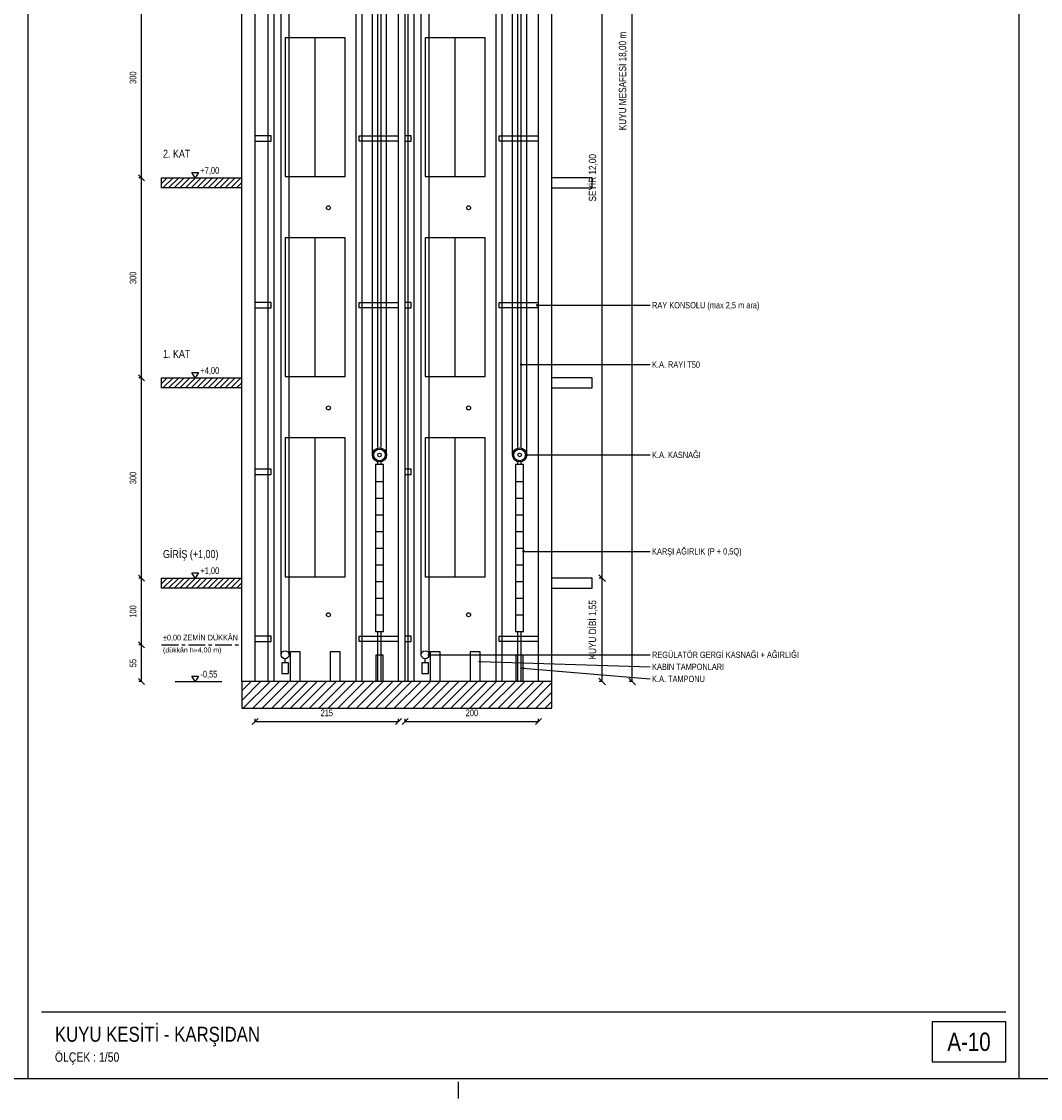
# Model space of a CAD drawing. Header units: centimetres. Extents: x 0 to 15445, y -30 to 2970.
# Tile 22 of 34: x 11795 to 13322, y -30 to 1584. Entities that reach past the tile are written whole.
import ezdxf
from ezdxf.enums import TextEntityAlignment as Align

# ---------------------------------------------------------------- set-up
doc = ezdxf.new("R2010")
doc.units = ezdxf.units.CM
doc.linetypes.add('CENTER', pattern=[40, 25, -5, 5, -5])
for name, color, linetype in [('ASN-ANTET', 4, 'CONTINUOUS'), ('ASN-BASLIK', 5, 'CONTINUOUS'), ('ASN-CERCEVE', 7, 'CONTINUOUS'), ('ASN-DUVAR', 7, 'CONTINUOUS'), ('ASN-EKSEN', 8, 'CENTER'), ('ASN-HALAT', 6, 'CONTINUOUS'), ('ASN-KA', 30, 'CONTINUOUS'), ('ASN-KAPI', 3, 'CONTINUOUS'), ('ASN-KOT', 2, 'CONTINUOUS'), ('ASN-MOTOR', 6, 'CONTINUOUS'), ('ASN-OLCU', 3, 'CONTINUOUS'), ('ASN-RAY', 1, 'CONTINUOUS'), ('ASN-TARAMA', 8, 'CONTINUOUS'), ('ASN-YAZI', 4, 'CONTINUOUS'), ('ASN-YUK', 1, 'CONTINUOUS')]:
    doc.layers.add(name, color=color, linetype=linetype)
doc.styles.get("Standard").update_dxf_attribs({"font": 'arial.ttf', "width": 0.8})

msp = doc.modelspace()

# ---------------------------------------------------------------- linework, layer by layer
at = {"layer": 'ASN-ANTET'}
msp.add_line((11825, 100), (13270, 100), dxfattribs=at)
msp.add_lwpolyline([(13160, 25), (13270, 25), (13270, 85), (13160, 85)], close=True, dxfattribs=at)
at = {"layer": 'ASN-CERCEVE'}
for p, q in [((11805, 0), (11805, 2970)), ((13290, 0), (13290, 2970))]:
    msp.add_line(p, q, dxfattribs=at)
for points in [[(0, 0), (15445, 0), (15445, 2970), (0, 2970)], [(100, 0), (15420, 0), (15420, 2970), (100, 2970)]]:
    msp.add_lwpolyline(points, close=True, dxfattribs=at)
at = {"layer": 'ASN-DUVAR'}
for p, q in [((12125, 595), (12125, 2395)), ((12145, 595), (12145, 2395)), ((12360, 595), (12360, 2395)), ((12370, 595), (12370, 2395)), ((12570, 595), (12570, 2395)), ((12590, 595), (12590, 2395))]:
    msp.add_line(p, q, dxfattribs=at)
for points in [[(12125, 1335), (12005, 1335), (12005, 1350), (12125, 1350)], [(12590, 1335), (12650, 1335), (12650, 1350), (12590, 1350)], [(12125, 1035), (12005, 1035), (12005, 1050), (12125, 1050)], [(12590, 1035), (12650, 1035), (12650, 1050), (12590, 1050)], [(12125, 735), (12005, 735), (12005, 750), (12125, 750)], [(12590, 735), (12650, 735), (12650, 750), (12590, 750)]]:
    msp.add_lwpolyline(points, dxfattribs=at)
msp.add_lwpolyline([(12125, 555), (12590, 555), (12590, 595), (12125, 595)], close=True, dxfattribs=at)
at = {"layer": 'ASN-EKSEN'}
for p, q in [((12005, 650), (12120, 650)), ((12450, -30), (12450, -5))]:
    msp.add_line(p, q, dxfattribs=at)
at = {"layer": 'ASN-HALAT'}
for p, q in [((12320.9, 934.6), (12320.9, 2344)), ((12530.9, 934.6), (12530.9, 2344)), ((12342.1, 934.6), (12342.1, 2305)), ((12552.1, 934.6), (12552.1, 2305)), ((12196, 635), (12196, 1930)), ((12406, 635), (12406, 1930)), ((12184, 635), (12184, 1914)), ((12394, 635), (12394, 1914))]:
    msp.add_line(p, q, dxfattribs=at)
at = {"layer": 'ASN-KA'}
for p, q in [((12325.5, 895), (12337.5, 895)), ((12535.5, 895), (12547.5, 895)), ((12325.5, 870), (12337.5, 870)), ((12535.5, 870), (12547.5, 870)), ((12325.5, 845), (12337.5, 845)), ((12535.5, 845), (12547.5, 845)), ((12325.5, 820), (12337.5, 820)), ((12535.5, 820), (12547.5, 820)), ((12325.5, 795), (12337.5, 795)), ((12535.5, 795), (12547.5, 795)), ((12325.5, 770), (12337.5, 770)), ((12535.5, 770), (12547.5, 770)), ((12325.5, 745), (12337.5, 745)), ((12535.5, 745), (12547.5, 745)), ((12325.5, 720), (12337.5, 720)), ((12535.5, 720), (12547.5, 720)), ((12325.5, 695), (12337.5, 695)), ((12535.5, 695), (12547.5, 695))]:
    msp.add_line(p, q, dxfattribs=at)
for points in [[(12325.5, 670), (12337.5, 670), (12337.5, 920), (12325.5, 920)], [(12535.5, 670), (12547.5, 670), (12547.5, 920), (12535.5, 920)]]:
    msp.add_lwpolyline(points, close=True, dxfattribs=at)
at = {"layer": 'ASN-KAPI'}
for p, q in [((12235, 1352), (12235, 1560)), ((12445, 1352), (12445, 1560)), ((12235, 1052), (12235, 1260)), ((12445, 1052), (12445, 1260)), ((12235, 752), (12235, 960)), ((12445, 752), (12445, 960))]:
    msp.add_line(p, q, dxfattribs=at)
for points in [[(12190, 1352), (12280, 1352), (12280, 1560), (12190, 1560)], [(12400, 1352), (12490, 1352), (12490, 1560), (12400, 1560)], [(12190, 1052), (12280, 1052), (12280, 1260), (12190, 1260)], [(12400, 1052), (12490, 1052), (12490, 1260), (12400, 1260)], [(12190, 752), (12280, 752), (12280, 960), (12190, 960)], [(12400, 752), (12490, 752), (12490, 960), (12400, 960)]]:
    msp.add_lwpolyline(points, close=True, dxfattribs=at)
at = {"layer": 'ASN-KOT'}
for p, q in [((12025, 1350), (12095, 1350)), ((12025, 1050), (12095, 1050)), ((12025, 750), (12095, 750)), ((12025, 595), (12095, 595))]:
    msp.add_line(p, q, dxfattribs=at)
for points in [[(12055, 1350), (12050, 1358), (12060, 1358)], [(12055, 1050), (12050, 1058), (12060, 1058)], [(12055, 750), (12050, 758), (12060, 758)], [(12055, 595), (12050, 603), (12060, 603)]]:
    msp.add_lwpolyline(points, close=True, dxfattribs=at)
at = {"layer": 'ASN-MOTOR'}
for p, q in [((12190, 623), (12190, 629)), ((12400, 623), (12400, 629))]:
    msp.add_line(p, q, dxfattribs=at)
for points in [[(12185, 607), (12195, 607), (12195, 623), (12185, 623)], [(12395, 607), (12405, 607), (12405, 623), (12395, 623)]]:
    msp.add_lwpolyline(points, close=True, dxfattribs=at)
for centre, radius in [((12255, 1305), 3), ((12465, 1305), 3), ((12255, 1005), 3), ((12465, 1005), 3), ((12331.5, 934.6), 10.6), ((12331.5, 934.6), 8.69), ((12331.5, 934.6), 2.65), ((12541.5, 934.6), 10.6), ((12541.5, 934.6), 8.69), ((12541.5, 934.6), 2.65), ((12255, 695), 3), ((12465, 695), 3), ((12190, 635), 6), ((12400, 635), 6)]:
    msp.add_circle(centre, radius, dxfattribs=at)
at = {"layer": 'ASN-OLCU'}
for p, q in [((12710, 595), (12710, 2395)), ((12665, 750), (12665, 1950)), ((11975, 1350), (11975, 1650)), ((11979.5, 1345.5), (11970.5, 1354.5)), ((11979.5, 1345.5), (11970.5, 1354.5)), ((11975, 1350), (11971, 1350)), ((11975, 1350), (11971, 1350)), ((11975, 1050), (11975, 1350)), ((11979.5, 1045.5), (11970.5, 1054.5)), ((11979.5, 1045.5), (11970.5, 1054.5)), ((11975, 1050), (11971, 1050)), ((11975, 1050), (11971, 1050)), ((11975, 750), (11975, 1050)), ((11979.5, 745.5), (11970.5, 754.5)), ((11979.5, 745.5), (11970.5, 754.5)), ((11975, 750), (11971, 750)), ((11975, 750), (11971, 750)), ((11975, 650), (11975, 750)), ((12670, 745.1), (12660, 755)), ((12670, 745.1), (12660, 755)), ((12665, 750), (12660.6, 750)), ((12665, 750), (12660.6, 750)), ((12665, 595), (12665, 750)), ((11979.5, 645.5), (11970.5, 654.5)), ((11979.5, 645.5), (11970.5, 654.5)), ((11975, 650), (11971, 650)), ((11975, 650), (11971, 650)), ((11975, 595), (11975, 650)), ((11979.5, 590.5), (11970.5, 599.5)), ((12670, 590.1), (12660, 600)), ((12715, 590.1), (12705, 600)), ((11975, 595), (11971, 595)), ((12665, 595), (12660.6, 595)), ((12710, 595), (12705.6, 595)), ((12140.5, 530.5), (12149.5, 539.5)), ((12145, 535), (12145, 539)), ((12145, 535), (12360, 535)), ((12355.5, 530.5), (12364.5, 539.5)), ((12360, 535), (12360, 539)), ((12365.5, 530.5), (12374.5, 539.5)), ((12370, 535), (12370, 539)), ((12370, 535), (12570, 535)), ((12565.5, 530.5), (12574.5, 539.5)), ((12570, 535), (12570, 539))]:
    msp.add_line(p, q, dxfattribs=at)
at = {"layer": 'ASN-RAY'}
for p, q in [((12164.6, 595), (12164.6, 2393)), ((12173.5, 595), (12173.5, 2393)), ((12374.6, 595), (12374.6, 2393)), ((12383.5, 595), (12383.5, 2393)), ((12296.5, 595), (12296.5, 2305)), ((12305.4, 595), (12305.4, 2305)), ((12329, 945.6), (12329, 2305)), ((12334, 945.6), (12334, 2305)), ((12506.5, 595), (12506.5, 2305)), ((12515.4, 595), (12515.4, 2305)), ((12539, 945.6), (12539, 2305)), ((12544, 945.6), (12544, 2305)), ((12329, 920), (12329, 923.6)), ((12334, 920), (12334, 923.6)), ((12539, 920), (12539, 923.6)), ((12544, 920), (12544, 923.6)), ((12329, 595), (12329, 670)), ((12334, 595), (12334, 670)), ((12539, 595), (12539, 670)), ((12544, 595), (12544, 670))]:
    msp.add_line(p, q, dxfattribs=at)
for points in [[(12145, 1405), (12169, 1405), (12169, 1413), (12145, 1413)], [(12360, 1405), (12301, 1405), (12301, 1413), (12360, 1413)], [(12370, 1405), (12379, 1405), (12379, 1413), (12370, 1413)], [(12570, 1405), (12511, 1405), (12511, 1413), (12570, 1413)], [(12145, 1155), (12169, 1155), (12169, 1163), (12145, 1163)], [(12360, 1155), (12301, 1155), (12301, 1163), (12360, 1163)], [(12370, 1155), (12379, 1155), (12379, 1163), (12370, 1163)], [(12570, 1155), (12511, 1155), (12511, 1163), (12570, 1163)], [(12145, 905), (12169, 905), (12169, 913), (12145, 913)], [(12370, 905), (12379, 905), (12379, 913), (12370, 913)], [(12145, 655), (12169, 655), (12169, 663), (12145, 663)], [(12360, 655), (12301, 655), (12301, 663), (12360, 663)], [(12370, 655), (12379, 655), (12379, 663), (12370, 663)], [(12570, 655), (12511, 655), (12511, 663), (12570, 663)]]:
    msp.add_lwpolyline(points, dxfattribs=at)
at = {"layer": 'ASN-TARAMA'}
for p, q in [((12005, 1341.5), (12013.5, 1350)), ((12007, 1335), (12022, 1350)), ((12015.5, 1335), (12030.5, 1350)), ((12023.9, 1335), (12038.9, 1350)), ((12032.4, 1335), (12047.4, 1350)), ((12040.9, 1335), (12055.9, 1350)), ((12049.4, 1335), (12064.4, 1350)), ((12057.9, 1335), (12072.9, 1350)), ((12066.4, 1335), (12081.4, 1350)), ((12074.9, 1335), (12089.9, 1350)), ((12083.3, 1335), (12098.3, 1350)), ((12091.8, 1335), (12106.8, 1350)), ((12100.3, 1335), (12115.3, 1350)), ((12108.8, 1335), (12123.8, 1350)), ((12117.3, 1335), (12125, 1342.7)), ((12005, 1041.5), (12013.5, 1050)), ((12007, 1035), (12022, 1050)), ((12015.5, 1035), (12030.5, 1050)), ((12023.9, 1035), (12038.9, 1050)), ((12032.4, 1035), (12047.4, 1050)), ((12040.9, 1035), (12055.9, 1050)), ((12049.4, 1035), (12064.4, 1050)), ((12057.9, 1035), (12072.9, 1050)), ((12066.4, 1035), (12081.4, 1050)), ((12074.9, 1035), (12089.9, 1050)), ((12083.3, 1035), (12098.3, 1050)), ((12091.8, 1035), (12106.8, 1050)), ((12100.3, 1035), (12115.3, 1050)), ((12108.8, 1035), (12123.8, 1050)), ((12117.3, 1035), (12125, 1042.7)), ((12005, 741.5), (12013.5, 750)), ((12007, 735), (12022, 750)), ((12015.5, 735), (12030.5, 750)), ((12023.9, 735), (12038.9, 750)), ((12032.4, 735), (12047.4, 750)), ((12040.9, 735), (12055.9, 750)), ((12049.4, 735), (12064.4, 750)), ((12057.9, 735), (12072.9, 750)), ((12066.4, 735), (12081.4, 750)), ((12074.9, 735), (12089.9, 750)), ((12083.3, 735), (12098.3, 750)), ((12091.8, 735), (12106.8, 750)), ((12100.3, 735), (12115.3, 750)), ((12108.8, 735), (12123.8, 750)), ((12117.3, 735), (12125, 742.7)), ((12125, 580.9), (12139.1, 595)), ((12125, 566.7), (12153.3, 595)), ((12127.4, 555), (12167.4, 595)), ((12141.6, 555), (12181.6, 595)), ((12155.7, 555), (12195.7, 595)), ((12169.9, 555), (12209.9, 595)), ((12184, 555), (12224, 595)), ((12198.1, 555), (12238.1, 595)), ((12212.3, 555), (12252.3, 595)), ((12226.4, 555), (12266.4, 595)), ((12240.6, 555), (12280.6, 595)), ((12254.7, 555), (12294.7, 595)), ((12268.8, 555), (12308.8, 595)), ((12283, 555), (12323, 595)), ((12297.1, 555), (12337.1, 595)), ((12311.3, 555), (12351.3, 595)), ((12325.4, 555), (12365.4, 595)), ((12339.6, 555), (12379.6, 595)), ((12353.7, 555), (12393.7, 595)), ((12367.8, 555), (12407.8, 595)), ((12382, 555), (12422, 595)), ((12396.1, 555), (12436.1, 595)), ((12410.3, 555), (12450.3, 595)), ((12424.4, 555), (12464.4, 595)), ((12438.5, 555), (12478.5, 595)), ((12452.7, 555), (12492.7, 595)), ((12466.8, 555), (12506.8, 595)), ((12481, 555), (12521, 595)), ((12495.1, 555), (12535.1, 595)), ((12509.3, 555), (12549.3, 595)), ((12523.4, 555), (12563.4, 595)), ((12537.5, 555), (12577.5, 595)), ((12551.7, 555), (12590, 593.3)), ((12565.8, 555), (12590, 579.2)), ((12580, 555), (12590, 565))]:
    msp.add_line(p, q, dxfattribs=at)
at = {"layer": 'ASN-YAZI'}
for p, q in [((12568, 1159), (12737, 1159)), ((12544, 1070), (12737, 1070)), ((12552.1, 934.6), (12737, 934.6)), ((12547.5, 790), (12737, 790)), ((12406, 635), (12737, 635)), ((12482, 625), (12737, 617)), ((12546.5, 615), (12737, 598.9))]:
    msp.add_line(p, q, dxfattribs=at)
for centre in [(12568, 1159), (12544, 1070), (12552.1, 934.6), (12547.5, 790), (12406, 635), (12482, 625), (12546.5, 615)]:
    msp.add_circle(centre, 1.2, dxfattribs=at)
at = {"layer": 'ASN-YUK'}
for points in [[(12198, 595), (12198, 640), (12212, 640), (12212, 595)], [(12258, 595), (12258, 640), (12272, 640), (12272, 595)], [(12326.5, 595), (12326.5, 635), (12336.5, 635), (12336.5, 595)], [(12408, 595), (12408, 640), (12422, 640), (12422, 595)], [(12468, 595), (12468, 640), (12482, 640), (12482, 595)], [(12536.5, 595), (12536.5, 635), (12546.5, 635), (12546.5, 595)]]:
    msp.add_lwpolyline(points, dxfattribs=at)

# ---------------------------------------------------------------- texts
at = {"layer": 'ASN-ANTET', "width": 0.8}
msp.add_text('A-10', height=27.5, dxfattribs=at).set_placement((13215, 55), align=Align.MIDDLE_CENTER)
msp.add_text('ÖLÇEK : 1/50', height=14, dxfattribs=at).set_placement((11845, 25))
at = {"layer": 'ASN-BASLIK', "width": 0.8}
for s, height, p in [('2. KAT', 12, (12007, 1380)), ('1. KAT', 12, (12007, 1080)), ('GİRİŞ (+1,00)', 12, (12007, 780)), ('KUYU KESİTİ - KARŞIDAN', 22.5, (11845, 55))]:
    msp.add_text(s, height=height, dxfattribs=at).set_placement(p)
at = {"layer": 'ASN-KOT', "width": 0.8}
for s, height, p in [('+7,00', 10, (12063, 1353)), ('+4,00', 10, (12063, 1053)), ('+1,00', 10, (12063, 753)), ('%%p0,00 ZEMİN DÜKKÂN', 8.5, (12007, 654)), ('-0,55', 10, (12063, 598))]:
    msp.add_text(s, height=height, dxfattribs=at).set_placement(p, align=Align.BOTTOM_LEFT)
msp.add_text('(dükkân h=4,00 m)', height=7.5, dxfattribs=at).set_placement((12007, 646), align=Align.TOP_LEFT)
at = {"layer": 'ASN-OLCU', "width": 0.8}
for s, height, p in [('KUYU MESAFESİ 18,00 m', 11, (12704.5, 1495)), ('300', 10, (11970, 1500)), ('SEYİR 12,00', 11, (12659.5, 1350)), ('300', 10, (11970, 1200)), ('300', 10, (11970, 900)), ('KUYU DİBİ 1,55', 11, (12659.5, 672.5)), ('100', 10, (11970, 700)), ('55', 10, (11970, 622.5))]:
    msp.add_text(s, height=height, rotation=90, dxfattribs=at).set_placement(p, align=Align.BOTTOM_CENTER)
for s, p in [('215', (12252.5, 540)), ('200', (12470, 540))]:
    msp.add_text(s, height=10, dxfattribs=at).set_placement(p, align=Align.BOTTOM_CENTER)
at = {"layer": 'ASN-YAZI', "width": 0.8}
for s, p in [('RAY KONSOLU (max 2,5 m ara)', (12740, 1159)), ('K.A. RAYI T50', (12740, 1070)), ('K.A. KASNAĞI', (12740, 934.6)), ('KARŞI AĞIRLIK (P + 0,5Q)', (12740, 790)), ('REGÜLATÖR GERGİ KASNAĞI + AĞIRLIĞI', (12740, 635)), ('KABİN TAMPONLARI', (12740, 617)), ('K.A. TAMPONU', (12740, 598.9))]:
    msp.add_text(s, height=9.5, dxfattribs=at).set_placement(p, align=Align.MIDDLE_LEFT)

doc.saveas('drawing.dxf')
